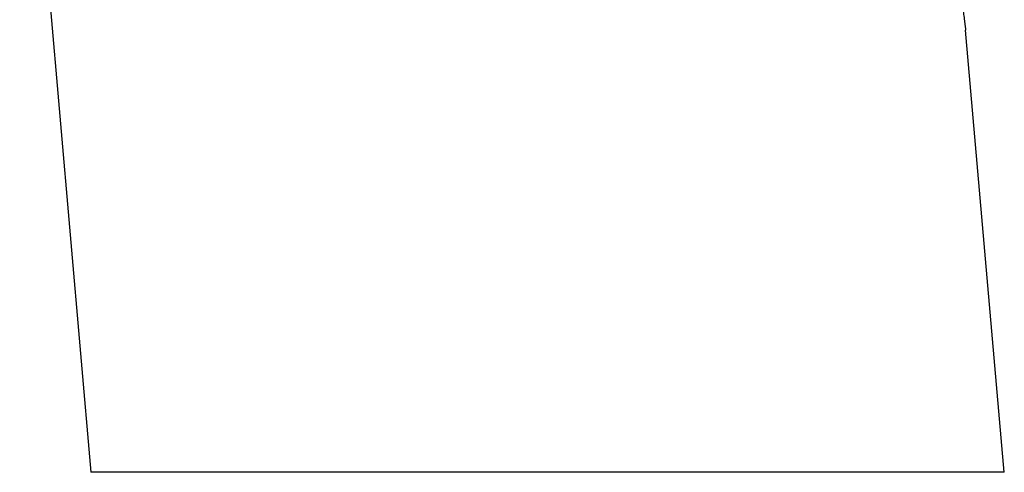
# Model space of a CAD drawing. Header units: millimetres. Extents: x 8 to 761, y 12 to 733.
# Tile 6 of 99: x 114 to 165, y 543 to 566. Entities that reach past the tile are written whole.
import ezdxf

# ---------------------------------------------------------------- set-up
doc = ezdxf.new("R2010")
doc.units = ezdxf.units.MM

msp = doc.modelspace()

# ---------------------------------------------------------------- linework, layer by layer
at = {"color": 7, "linetype": 'Continuous', "lineweight": 30}
for p, q in [((113.787, 585.095), (117.47, 542.993)), ((164.665, 542.993), (162.667, 565.822)), ((162.667, 565.821), (162.667, 565.822)), ((164.665, 542.993), (117.47, 542.993))]:
    msp.add_line(p, q, dxfattribs=at)
msp.add_open_spline([(161.739, 576.428), (161.739, 576.428), (161.739, 576.429), (161.74, 576.425), (161.74, 576.413), (161.741, 576.395), (161.742, 576.371), (161.744, 576.335), (161.747, 576.284), (161.75, 576.216), (161.754, 576.138), (161.759, 576.053), (161.763, 575.964), (161.768, 575.87), (161.773, 575.773), (161.78, 575.661), (161.786, 575.536), (161.794, 575.396), (161.802, 575.253), (161.811, 575.106), (161.82, 574.956), (161.829, 574.804), (161.838, 574.65), (161.85, 574.447), (161.866, 574.193), (161.887, 573.876), (161.909, 573.544), (161.933, 573.197), (161.959, 572.846), (161.985, 572.493), (162.012, 572.134), (162.04, 571.783), (162.068, 571.44), (162.095, 571.124), (162.121, 570.822), (162.148, 570.526), (162.176, 570.219), (162.206, 569.901), (162.236, 569.583), (162.268, 569.265), (162.3, 568.946), (162.333, 568.638), (162.365, 568.341), (162.392, 568.093), (162.415, 567.882), (162.435, 567.71), (162.455, 567.538), (162.474, 567.368), (162.494, 567.2), (162.514, 567.034), (162.534, 566.871), (162.553, 566.711), (162.573, 566.557), (162.588, 566.433), (162.6, 566.338), (162.609, 566.27), (162.618, 566.203), (162.626, 566.136), (162.635, 566.068), (162.644, 566.002), (162.651, 565.944), (162.657, 565.899), (162.662, 565.865), (162.665, 565.842), (162.667, 565.826), (162.667, 565.823), (162.667, 565.821)], degree=3, knots=[0, 0, 0, 0, 0.00087, 0.007402, 0.013663, 0.019971, 0.02641, 0.03289, 0.042795, 0.052798, 0.063046, 0.073354, 0.083291, 0.093259, 0.103304, 0.113368, 0.126477, 0.139613, 0.152832, 0.166067, 0.179412, 0.192769, 0.206185, 0.21961, 0.245314, 0.271057, 0.299704, 0.328389, 0.357262, 0.386163, 0.415269, 0.44498, 0.471885, 0.498809, 0.522001, 0.545205, 0.571005, 0.596825, 0.622774, 0.648746, 0.675031, 0.701345, 0.725293, 0.749272, 0.764057, 0.778852, 0.793712, 0.808587, 0.823581, 0.838596, 0.853706, 0.868849, 0.884089, 0.899426, 0.907137, 0.914847, 0.922626, 0.930423, 0.939928, 0.949479, 0.959208, 0.969015, 0.97662, 0.984275, 0.992105, 1, 1, 1, 1], dxfattribs=at)

doc.saveas('drawing.dxf')
